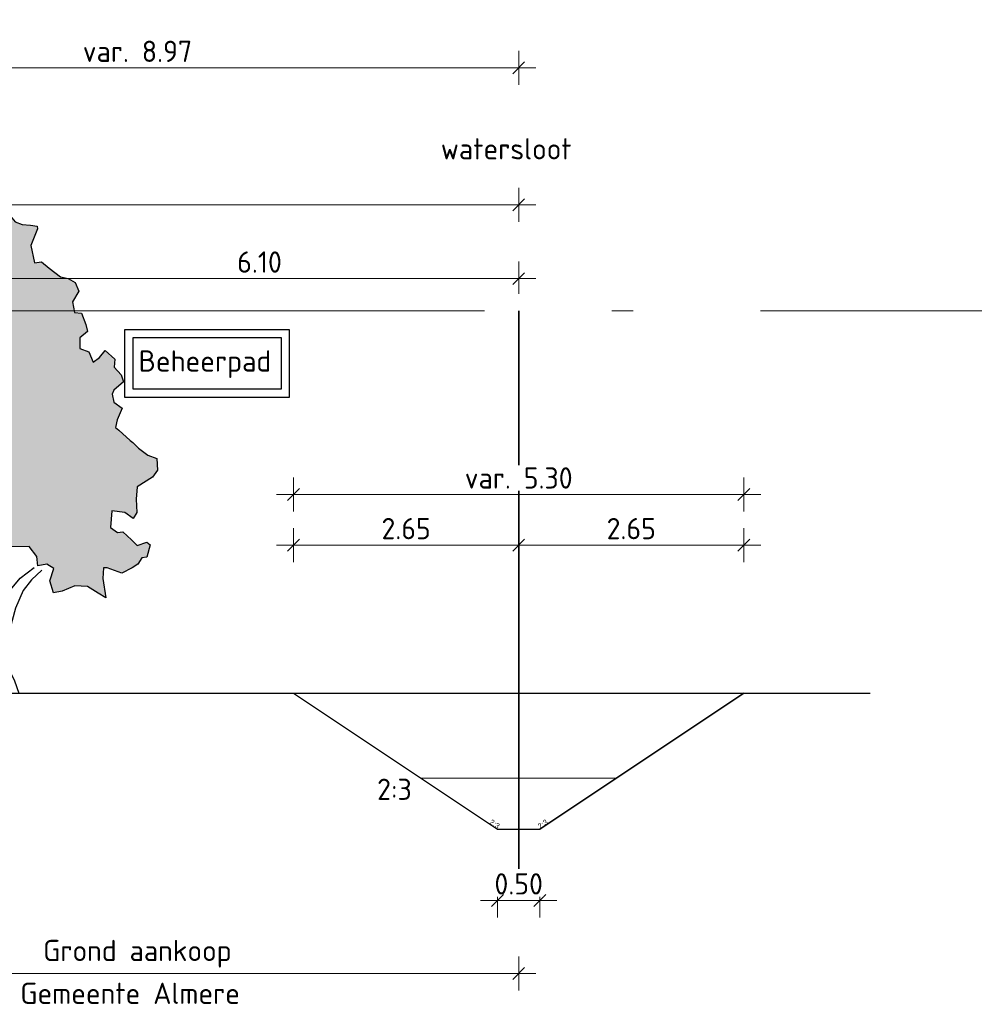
# Model space of a CAD drawing. Header units: metres. Extents: x 149234 to 159511, y 484155 to 486733.
# Tile 80 of 92: x 159361 to 159372, y 484428 to 484440. Entities that reach past the tile are written whole.
import ezdxf

# ---------------------------------------------------------------- set-up
doc = ezdxf.new("R2010")
doc.units = ezdxf.units.M
doc.linetypes.add('AL-NAP_LIJN', pattern=[15.25, 12, -1.5, 0.25, -1.5])
doc.layers.get('0').update_dxf_attribs({"lineweight": 25})
doc.layers.get('Defpoints').update_dxf_attribs({"color": 211, "lineweight": 25})
for name, color, linetype, lineweight in [('N-WE-GR-BOOM-1e-A', 90, 'Continuous', 25), ('N-WE-GR-BOOM-1e-SD', 90, 'Continuous', 25), ('N-WE-VH-KANTVERHARDING-G', 7, 'Continuous', 30), ('X-XX-AL-M', 7, 'Continuous', 18), ('X-XX-AL-NAP-G', 7, 'AL-NAP_LIJN', 18), ('X-XX-AL-PROFIEL-B-G', 7, 'Continuous', 25), ('X-XX-AL-PROFIELEN_NIEUWE-G', 7, 'Continuous', 35), ('X-XX-AL-T25', 7, 'Continuous', 25)]:
    doc.layers.add(name, color=color, linetype=linetype, lineweight=lineweight)
doc.layers.add('N-WE-KG-GRENS_POLDERWEG-G', color=7, linetype='KG-PERCEEL', lineweight=35, true_color=0x0000e6)
doc.layers.add('N-WE-RI-VACUUMLEIDING-G', color=1, linetype='RI-VACUUM', lineweight=35, true_color=0xff0000)
doc.styles.add('Civitas Arial', font='arial.ttf')
doc.styles.add('NLCS-ISO-M100-T25', font='NLCS-ISO.ttf')
doc.styles.get("Standard").update_dxf_attribs({"font": 'NLCS-ISO.ttf'})
doc.linetypes.add('KG-PERCEEL', pattern='A,5.5,-2,["P",Standard,S=1.8,R=0,X=-0.5,Y=-0.9],-2,5.5,-2,[5,NLCS.shx,S=0.75,R=0,X=0,Y=0],-2', length=19)
doc.linetypes.add('RI-VACUUM', pattern='A,7,-2,["V",Standard,S=1.8,R=0,X=-0.5,Y=-0.9],-2,7,-2,[102,NLCS.shx,S=1,R=180,X=0,Y=0],-2', length=22)
doc.dimstyles.new('NLCS-M100-T25-SCHRAP-X_L2_H1', dxfattribs={"dimscale": 0.1, "dimtxt": 2.5, "dimasz": 1.4, "dimexe": 2, "dimexo": 2, "dimgap": 0.7, "dimtad": 1, "dimzin": 0, "dimdsep": 46, "dimtxsty": 'NLCS-ISO-M100-T25', "dimblk": 'OBLIQUE', "dimcen": 0, "dimdle": 2, "dimclrd": 256, "dimclre": 256, "dimclrt": 256, "dimadec": 1, "dimazin": 0, "dimtfac": 1, "dimtofl": 0, "dimtmove": 1, "dimatfit": 0, "dimldrblk": 'OBLIQUE', "dimfxl": 2, "dimfxlon": 1, "dimtfill": 1, "dimtfillclr": 254, "dimtolj": 1, "dimtzin": 0, "dimlwd": 18, "dimlwe": 18, "dimarcsym": 0})

# ---------------------------------------------------------------- blocks, each defined once
blk = doc.blocks.new('_Oblique')
at = {"color": 0, "linetype": 'ByBlock', "lineweight": -2}
blk.add_line((-0.5, -0.5), (0.5, 0.5), dxfattribs=at)
blk = doc.blocks.new('*D239')
at = {"layer": 'Defpoints', "color": 0, "transparency": 16777216}
for p in [(159357.459, 484431.775), (159366.434, 484429.992), (159366.434, 484428.759)]:
    blk.add_point(p, dxfattribs=at)
at = {"layer": 'N-WE-RI-VACUUMLEIDING-G', "linetype": 'Continuous', "lineweight": 18, "transparency": 16777216}
for p, q in [((159357.459, 484428.959), (159357.459, 484428.559)), ((159366.434, 484428.959), (159366.434, 484428.559)), ((159357.259, 484428.759), (159366.634, 484428.759))]:
    blk.add_line(p, q, dxfattribs=at)
at = {"layer": 'N-WE-RI-VACUUMLEIDING-G', "lineweight": 18, "transparency": 16777216, "xscale": 0.14, "yscale": 0.14, "zscale": 0.14, "rotation": 180}
blk.add_blockref('_Oblique', (159357.459, 484428.759), dxfattribs=at)
at = {"layer": 'N-WE-RI-VACUUMLEIDING-G', "lineweight": 18, "transparency": 16777216, "xscale": 0.14, "yscale": 0.14, "zscale": 0.14}
blk.add_blockref('_Oblique', (159366.434, 484428.759), dxfattribs=at)
at = {"layer": 'N-WE-RI-VACUUMLEIDING-G', "transparency": 16777216, "insert": (159361.947, 484428.992), "char_height": 0.25, "attachment_point": 5, "style": 'NLCS-ISO-M100-T25', "bg_fill": 3, "box_fill_scale": 1.1, "bg_fill_color": 256, "bg_fill_true_color": 13158600, "bg_fill_transparency": 0}
blk.add_mtext('\\A1;Grond aankoop', dxfattribs=at)
blk = doc.blocks.new('*D240')
at = {"layer": 'Defpoints', "color": 0, "transparency": 16777216}
for p in [(159366.434, 484439.417), (159357.459, 484436.559), (159366.434, 484436.559)]:
    blk.add_point(p, dxfattribs=at)
at = {"layer": 'X-XX-AL-PROFIELEN_NIEUWE-G', "linetype": 'Continuous', "lineweight": 18, "transparency": 16777216}
for p, q in [((159357.459, 484439.217), (159357.459, 484439.617)), ((159366.434, 484439.217), (159366.434, 484439.617)), ((159357.259, 484439.417), (159366.634, 484439.417))]:
    blk.add_line(p, q, dxfattribs=at)
at = {"layer": 'X-XX-AL-PROFIELEN_NIEUWE-G', "lineweight": 18, "transparency": 16777216, "xscale": 0.14, "yscale": 0.14, "zscale": 0.14, "rotation": 180}
blk.add_blockref('_Oblique', (159357.459, 484439.417), dxfattribs=at)
at = {"layer": 'X-XX-AL-PROFIELEN_NIEUWE-G', "lineweight": 18, "transparency": 16777216, "xscale": 0.14, "yscale": 0.14, "zscale": 0.14}
blk.add_blockref('_Oblique', (159366.434, 484439.417), dxfattribs=at)
at = {"layer": 'X-XX-AL-PROFIELEN_NIEUWE-G', "transparency": 16777216, "insert": (159361.947, 484439.612), "char_height": 0.25, "attachment_point": 5, "style": 'NLCS-ISO-M100-T25', "bg_fill": 3, "box_fill_scale": 1.1, "bg_fill_color": 256, "bg_fill_true_color": 13158600, "bg_fill_transparency": 0}
blk.add_mtext('\\A1;var. 8.97', dxfattribs=at)
blk = doc.blocks.new('*U314')
blk.add_line((3, 2), (0.6, 0.4))
at = {"layer": 'Defpoints', "color": 6, "style": 'Civitas Arial'}
blk.add_text('2:3', height=0.0625, rotation=33.6901, dxfattribs=at).set_placement((0.6, 0.4))
blk = doc.blocks.new('*U313')
blk.add_line((-3, 2), (-0.6, 0.4))
at = {"layer": 'Defpoints', "color": 6, "style": 'Civitas Arial'}
blk.add_text('2:3', height=0.0625, rotation=326.3099, dxfattribs=at).set_placement((-0.7, 0.467))
blk = doc.blocks.new('*D312')
at = {"layer": 'Defpoints', "color": 0, "transparency": 16777216}
for p in [(159366.184, 484430.459), (159366.684, 484430.459)]:
    blk.add_point(p, dxfattribs=at)
at = {"layer": 'X-XX-AL-M', "linetype": 'Continuous', "lineweight": 18, "transparency": 16777216}
for p, q in [((159366.184, 484429.819), (159366.184, 484429.419)), ((159366.684, 484429.819), (159366.684, 484429.419)), ((159365.984, 484429.619), (159366.884, 484429.619))]:
    blk.add_line(p, q, dxfattribs=at)
at = {"layer": 'X-XX-AL-M', "transparency": 16777216, "insert": (159366.434, 484429.814), "char_height": 0.25, "attachment_point": 5, "style": 'NLCS-ISO-M100-T25', "bg_fill": 3, "box_fill_scale": 1.1, "bg_fill_color": 256, "bg_fill_true_color": 13158600, "bg_fill_transparency": 0}
blk.add_mtext('\\A1;0.50', dxfattribs=at)
at = {"layer": 'Defpoints', "color": 0, "transparency": 16777216}
blk.add_point((159366.684, 484429.619), dxfattribs=at)
at = {"layer": 'X-XX-AL-M', "lineweight": 18, "transparency": 16777216, "xscale": 0.14, "yscale": 0.14, "zscale": 0.14, "rotation": 180}
blk.add_blockref('_Oblique', (159366.184, 484429.619), dxfattribs=at)
at = {"layer": 'X-XX-AL-M', "lineweight": 18, "transparency": 16777216, "xscale": 0.14, "yscale": 0.14, "zscale": 0.14}
blk.add_blockref('_Oblique', (159366.684, 484429.619), dxfattribs=at)
blk = doc.blocks.new('*D309')
at = {"layer": 'Defpoints', "color": 0, "transparency": 16777216}
for p in [(159366.434, 484433.8), (159363.784, 484432.059), (159366.434, 484432.039)]:
    blk.add_point(p, dxfattribs=at)
at = {"layer": 'X-XX-AL-M', "linetype": 'Continuous', "lineweight": 18, "transparency": 16777216}
for p, q in [((159363.784, 484433.6), (159363.784, 484434)), ((159366.434, 484433.6), (159366.434, 484434)), ((159363.584, 484433.8), (159366.634, 484433.8))]:
    blk.add_line(p, q, dxfattribs=at)
at = {"layer": 'X-XX-AL-M', "lineweight": 18, "transparency": 16777216, "xscale": 0.14, "yscale": 0.14, "zscale": 0.14, "rotation": 180}
blk.add_blockref('_Oblique', (159363.784, 484433.8), dxfattribs=at)
at = {"layer": 'X-XX-AL-M', "lineweight": 18, "transparency": 16777216, "xscale": 0.14, "yscale": 0.14, "zscale": 0.14}
blk.add_blockref('_Oblique', (159366.434, 484433.8), dxfattribs=at)
at = {"layer": 'X-XX-AL-M', "transparency": 16777216, "insert": (159365.109, 484433.995), "char_height": 0.25, "attachment_point": 5, "style": 'NLCS-ISO-M100-T25', "bg_fill": 3, "box_fill_scale": 1.1, "bg_fill_color": 256, "bg_fill_true_color": 13158600, "bg_fill_transparency": 0}
blk.add_mtext('\\A1;2.65', dxfattribs=at)
blk = doc.blocks.new('*D310')
at = {"layer": 'Defpoints', "color": 0, "transparency": 16777216}
for p in [(159369.084, 484433.8), (159369.084, 484432.059), (159366.434, 484432.039)]:
    blk.add_point(p, dxfattribs=at)
at = {"layer": 'X-XX-AL-M', "linetype": 'Continuous', "lineweight": 18, "transparency": 16777216}
for p, q in [((159366.434, 484433.6), (159366.434, 484434)), ((159369.084, 484433.6), (159369.084, 484434)), ((159366.234, 484433.8), (159369.284, 484433.8))]:
    blk.add_line(p, q, dxfattribs=at)
at = {"layer": 'X-XX-AL-M', "lineweight": 18, "transparency": 16777216, "xscale": 0.14, "yscale": 0.14, "zscale": 0.14, "rotation": 180}
blk.add_blockref('_Oblique', (159366.434, 484433.8), dxfattribs=at)
at = {"layer": 'X-XX-AL-M', "lineweight": 18, "transparency": 16777216, "xscale": 0.14, "yscale": 0.14, "zscale": 0.14}
blk.add_blockref('_Oblique', (159369.084, 484433.8), dxfattribs=at)
at = {"layer": 'X-XX-AL-M', "transparency": 16777216, "insert": (159367.759, 484433.995), "char_height": 0.25, "attachment_point": 5, "style": 'NLCS-ISO-M100-T25', "bg_fill": 3, "box_fill_scale": 1.1, "bg_fill_color": 256, "bg_fill_true_color": 13158600, "bg_fill_transparency": 0}
blk.add_mtext('\\A1;2.65', dxfattribs=at)
blk = doc.blocks.new('*D311')
at = {"layer": 'Defpoints', "color": 0, "transparency": 16777216}
for p in [(159369.084, 484434.396), (159363.784, 484432.059), (159369.084, 484432.059)]:
    blk.add_point(p, dxfattribs=at)
at = {"layer": 'X-XX-AL-M', "linetype": 'Continuous', "lineweight": 18, "transparency": 16777216}
for p, q in [((159363.784, 484434.196), (159363.784, 484434.596)), ((159369.084, 484434.196), (159369.084, 484434.596)), ((159363.584, 484434.396), (159369.284, 484434.396))]:
    blk.add_line(p, q, dxfattribs=at)
at = {"layer": 'X-XX-AL-M', "lineweight": 18, "transparency": 16777216, "xscale": 0.14, "yscale": 0.14, "zscale": 0.14, "rotation": 180}
blk.add_blockref('_Oblique', (159363.784, 484434.396), dxfattribs=at)
at = {"layer": 'X-XX-AL-M', "lineweight": 18, "transparency": 16777216, "xscale": 0.14, "yscale": 0.14, "zscale": 0.14}
blk.add_blockref('_Oblique', (159369.084, 484434.396), dxfattribs=at)
at = {"layer": 'X-XX-AL-M', "transparency": 16777216, "insert": (159366.434, 484434.591), "char_height": 0.25, "attachment_point": 5, "style": 'NLCS-ISO-M100-T25', "bg_fill": 3, "box_fill_scale": 1.1, "bg_fill_color": 256, "bg_fill_true_color": 13158600, "bg_fill_transparency": 0}
blk.add_mtext('\\A1;var. 5.30', dxfattribs=at)
blk = doc.blocks.new('*D315')
at = {"layer": 'Defpoints', "color": 0, "transparency": 16777216}
for p in [(159366.434, 484437.806), (159347.434, 484436.559), (159366.434, 484436.559)]:
    blk.add_point(p, dxfattribs=at)
at = {"layer": 'X-XX-AL-M', "linetype": 'Continuous', "lineweight": 18, "transparency": 16777216}
for p, q in [((159347.434, 484437.606), (159347.434, 484438.006)), ((159366.434, 484437.606), (159366.434, 484438.006)), ((159347.234, 484437.806), (159366.634, 484437.806))]:
    blk.add_line(p, q, dxfattribs=at)
at = {"layer": 'X-XX-AL-M', "lineweight": 18, "transparency": 16777216, "xscale": 0.14, "yscale": 0.14, "zscale": 0.14, "rotation": 180}
blk.add_blockref('_Oblique', (159347.434, 484437.806), dxfattribs=at)
at = {"layer": 'X-XX-AL-M', "lineweight": 18, "transparency": 16777216, "xscale": 0.14, "yscale": 0.14, "zscale": 0.14}
blk.add_blockref('_Oblique', (159366.434, 484437.806), dxfattribs=at)
at = {"layer": 'X-XX-AL-M', "transparency": 16777216, "insert": (159356.934, 484438.001), "char_height": 0.25, "attachment_point": 5, "style": 'NLCS-ISO-M100-T25', "bg_fill": 3, "box_fill_scale": 1.1, "bg_fill_color": 256, "bg_fill_true_color": 13158600, "bg_fill_transparency": 0}
blk.add_mtext('\\A1;19.00', dxfattribs=at)
blk = doc.blocks.new('SGR-BOOM_S01_V_ZIJ-D')
at = {"layer": 'N-WE-GR-BOOM-1e-A', "transparency": 33554585}
h = blk.add_hatch(color=256, dxfattribs=at)
h.dxf.hatch_style = 1
h.set_gradient(color1=(88, 186, 72), tint=1)
h.paths.add_polyline_path([(-1.056, 11.496), (-0.874, 11.68), (-0.792, 11.622), (-0.684, 11.475), (-0.477, 11.294), (-0.312, 11.337), (-0.253, 11.231), (-0.105, 11.091), (0.102, 11.028), (0.349, 11.012), (0.538, 10.99), (0.556, 10.931), (0.353, 10.535), (0.462, 10.124), (0.668, 10.149), (0.893, 10.004), (1.224, 9.8), (1.454, 9.761), (1.661, 9.663), (1.763, 9.457), (1.582, 9.209), (1.643, 8.962), (1.849, 8.94), (1.975, 8.676), (2.018, 8.511), (1.795, 8.362), (1.797, 8.115), (2.062, 8.035), (2.188, 7.789), (2.376, 7.896), (2.539, 8.062), (2.829, 7.858), (2.807, 7.67), (3.015, 7.489), (3.081, 7.325), (2.794, 7.134), (2.753, 7.034), (2.796, 6.845), (3.044, 6.706), (2.899, 6.434), (2.842, 6.251), (2.942, 6.187), (3.274, 5.943), (3.357, 5.902), (3.523, 5.762), (3.795, 5.599), (4.06, 5.519), (4.086, 5.248), (3.94, 5.082), (3.489, 4.855), (3.45, 4.566), (3.476, 4.254), (3.371, 4.112), (3.122, 4.252), (2.734, 4.29), (2.695, 3.901), (2.902, 3.779), (3.067, 3.798), (3.316, 3.611), (3.482, 3.471), (3.77, 3.556), (3.87, 3.492), (3.772, 3.203), (3.625, 3.184), (3.503, 3.036), (3.339, 2.952), (3.033, 2.826), (2.597, 2.946), (2.497, 2.946), (2.475, 2.698), (2.561, 2.246), (2.337, 2.35), (2.023, 2.512), (1.652, 2.527), (1.282, 2.4), (1.018, 2.357), (0.91, 2.645), (1.031, 2.934), (0.824, 3.038), (0.559, 2.995), (0.534, 3.219), (0.303, 3.447), (-0.274, 3.442), (-0.497, 3.358), (-0.618, 2.986), (-0.906, 2.86), (-1.193, 2.793), (-1.315, 2.568), (-1.354, 2.256), (-1.624, 2.154), (-1.931, 2.21), (-2.175, 1.879), (-2.504, 1.694), (-2.669, 1.816), (-3.066, 2.019), (-3.33, 1.952), (-3.536, 2.015), (-3.622, 2.427), (-3.376, 2.593), (-3.278, 2.818), (-3.279, 3.006), (-3.544, 2.981), (-3.61, 3.169), (-3.752, 3.25), (-3.981, 3.207), (-4.247, 3.328), (-4.249, 3.535), (-4.086, 3.724), (-3.988, 4.013), (-4.048, 4.195), (-4.115, 4.483), (-3.869, 4.633), (-3.682, 4.817), (-3.684, 5.046), (-3.891, 5.145), (-3.933, 5.333), (-3.958, 5.515), (-4.061, 5.826), (-3.854, 5.787), (-3.691, 5.912), (-3.798, 6.117), (-3.758, 6.3), (-3.595, 6.425), (-3.572, 6.59), (-3.657, 6.818), (-3.782, 7.024), (-3.701, 7.207), (-3.519, 7.291), (-3.497, 7.456), (-3.482, 7.827), (-3.73, 7.948), (-3.832, 8.136), (-3.485, 8.239), (-3.297, 8.281), (-3.115, 8.348), (-2.868, 8.432), (-2.745, 8.392), (-2.64, 8.575), (-2.642, 8.846), (-2.477, 8.847), (-2.336, 8.889), (-2.479, 9.053), (-2.523, 9.383), (-2.359, 9.507), (-2.179, 9.815), (-2.222, 10.085), (-1.993, 10.128), (-1.911, 10.212), (-2.036, 10.334), (-2.143, 10.475), (-1.955, 10.582), (-1.626, 10.644), (-1.402, 10.628), (-1.197, 10.753), (-1.239, 10.876), (-1.405, 10.975), (-1.177, 11.165), (-1.036, 11.266)])
at = {"lineweight": 30}
for p, q in [((-0.233, 3.442), (-0.229, 2.989)), ((-0.573, 2.492), (-0.641, 2.945)), ((-0.229, 2.989), (-0.285, 2.553)), ((0.044, 2.703), (0.454, 2.953)), ((0.684, 2.89), (0.374, 2.664)), ((-0.285, 2.553), (-0.243, 2.43)), ((-0.243, 2.43), (0.044, 2.703)), ((0.374, 2.664), (0.128, 2.415)), ((-1.314, 2.445), (-1.09, 2.364)), ((-1.09, 2.364), (-0.693, 2.079)), ((-0.693, 2.079), (-0.573, 2.492)), ((0.128, 2.415), (-0.098, 2.001)), ((-1.378, 2.256), (-1.064, 2.093)), ((-1.064, 2.093), (-0.774, 1.848)), ((-0.098, 2.001), (-0.259, 1.505)), ((-0.774, 1.848), (-0.648, 1.502)), ((-0.648, 1.502), (-0.667, 0.925)), ((-0.259, 1.505), (-0.296, 0.904)), ((-0.667, 0.925), (-0.846, 0.488)), ((-0.296, 0.904), (-0.227, 0.452)), ((-0.846, 0.488), (-1.08, 0)), ((-0.227, 0.452), (-0.126, 0.287)), ((-0.126, 0.287), (0, 0)), ((-1.08, 0), (0, 0))]:
    blk.add_line(p, q, dxfattribs=at)
at = {"lineweight": 30, "flags": 128}
blk.add_lwpolyline([(-1.056, 11.496), (-0.874, 11.68), (-0.792, 11.622), (-0.684, 11.475), (-0.477, 11.294), (-0.312, 11.337), (-0.253, 11.231), (-0.105, 11.091), (0.102, 11.028), (0.349, 11.012), (0.538, 10.99), (0.556, 10.931), (0.353, 10.535), (0.462, 10.124), (0.668, 10.149), (0.893, 10.004), (1.224, 9.8), (1.454, 9.761), (1.661, 9.663), (1.763, 9.457), (1.582, 9.209), (1.643, 8.962), (1.849, 8.94), (1.975, 8.676), (2.018, 8.511), (1.795, 8.362), (1.797, 8.115), (2.062, 8.035), (2.188, 7.789), (2.376, 7.896), (2.539, 8.062), (2.829, 7.858), (2.807, 7.67), (3.015, 7.489), (3.081, 7.325), (2.794, 7.134), (2.753, 7.034), (2.796, 6.845), (3.044, 6.706), (2.899, 6.434), (2.842, 6.251), (2.942, 6.187), (3.274, 5.943), (3.357, 5.902), (3.523, 5.762), (3.795, 5.599), (4.06, 5.519), (4.086, 5.248), (3.94, 5.082), (3.489, 4.855), (3.45, 4.566), (3.476, 4.254), (3.371, 4.112), (3.122, 4.252), (2.734, 4.29), (2.695, 3.901), (2.902, 3.779), (3.067, 3.798), (3.316, 3.611), (3.482, 3.471), (3.77, 3.556), (3.87, 3.492), (3.772, 3.203), (3.625, 3.184), (3.503, 3.036), (3.339, 2.952), (3.033, 2.826), (2.597, 2.946), (2.497, 2.946), (2.475, 2.698), (2.561, 2.246), (2.337, 2.35), (2.023, 2.512), (1.652, 2.527), (1.282, 2.4), (1.018, 2.357), (0.91, 2.645), (1.031, 2.934), (0.824, 3.038), (0.559, 2.995), (0.534, 3.219), (0.303, 3.447), (-0.274, 3.442), (-0.497, 3.358), (-0.618, 2.986), (-0.906, 2.86), (-1.193, 2.793), (-1.315, 2.568), (-1.354, 2.256), (-1.624, 2.154), (-1.931, 2.21), (-2.175, 1.879), (-2.504, 1.694), (-2.669, 1.816), (-3.066, 2.019), (-3.33, 1.952), (-3.536, 2.015), (-3.622, 2.427), (-3.376, 2.593), (-3.278, 2.818), (-3.279, 3.006), (-3.544, 2.981), (-3.61, 3.169), (-3.752, 3.25), (-3.981, 3.207), (-4.247, 3.328), (-4.249, 3.535), (-4.086, 3.724), (-3.988, 4.013), (-4.048, 4.195), (-4.115, 4.483), (-3.869, 4.633), (-3.682, 4.817), (-3.684, 5.046), (-3.891, 5.145), (-3.933, 5.333), (-3.958, 5.515), (-4.061, 5.826), (-3.854, 5.787), (-3.691, 5.912), (-3.798, 6.117), (-3.758, 6.3), (-3.595, 6.425), (-3.572, 6.59), (-3.657, 6.818), (-3.782, 7.024), (-3.701, 7.207), (-3.519, 7.291), (-3.497, 7.456), (-3.482, 7.827), (-3.73, 7.948), (-3.832, 8.136), (-3.485, 8.239), (-3.297, 8.281), (-3.115, 8.348), (-2.868, 8.432), (-2.745, 8.392), (-2.64, 8.575), (-2.642, 8.846), (-2.477, 8.847), (-2.336, 8.889), (-2.479, 9.053), (-2.523, 9.383), (-2.359, 9.507), (-2.179, 9.815), (-2.222, 10.085), (-1.993, 10.128), (-1.911, 10.212), (-2.036, 10.334), (-2.143, 10.475), (-1.955, 10.582), (-1.626, 10.644), (-1.402, 10.628), (-1.197, 10.753), (-1.239, 10.876), (-1.405, 10.975), (-1.177, 11.165), (-1.036, 11.266)], close=True, dxfattribs=at)
at = {"layer": 'Defpoints'}
blk.add_line((-0.54, -0.316), (-0.54, 0.979), dxfattribs=at)
blk = doc.blocks.new('*D464')
at = {"layer": 'Defpoints', "color": 0, "transparency": 16777216}
for p in [(159366.434, 484436.937), (159366.434, 484436.559), (159360.334, 484432.549)]:
    blk.add_point(p, dxfattribs=at)
at = {"layer": 'N-WE-GR-BOOM-1e-SD', "linetype": 'Continuous', "lineweight": 18, "transparency": 16777216}
for p, q in [((159360.334, 484436.737), (159360.334, 484437.137)), ((159366.434, 484436.759), (159366.434, 484437.137)), ((159360.134, 484436.937), (159366.634, 484436.937))]:
    blk.add_line(p, q, dxfattribs=at)
at = {"layer": 'N-WE-GR-BOOM-1e-SD', "lineweight": 18, "transparency": 16777216, "xscale": 0.14, "yscale": 0.14, "zscale": 0.14, "rotation": 180}
blk.add_blockref('_Oblique', (159360.334, 484436.937), dxfattribs=at)
at = {"layer": 'N-WE-GR-BOOM-1e-SD', "lineweight": 18, "transparency": 16777216, "xscale": 0.14, "yscale": 0.14, "zscale": 0.14}
blk.add_blockref('_Oblique', (159366.434, 484436.937), dxfattribs=at)
at = {"layer": 'N-WE-GR-BOOM-1e-SD', "transparency": 16777216, "insert": (159363.384, 484437.132), "char_height": 0.25, "attachment_point": 5, "style": 'NLCS-ISO-M100-T25', "bg_fill": 3, "box_fill_scale": 1.1, "bg_fill_color": 256, "bg_fill_true_color": 13158600, "bg_fill_transparency": 0}
blk.add_mtext('\\A1;6.10', dxfattribs=at)

msp = doc.modelspace()

# ---------------------------------------------------------------- linework, layer by layer
at = {"layer": 'N-WE-KG-GRENS_POLDERWEG-G'}
msp.add_line((159366.434, 484436.559), (159366.434, 484429.992), dxfattribs=at)
at = {"layer": 'X-XX-AL-NAP-G'}
for p, q in [((159003.28, 484436.559), (159511.076, 484436.559)), ((159329.996, 484436.559), (159362.049, 484436.559))]:
    msp.add_line(p, q, dxfattribs=at)
at = {"layer": 'X-XX-AL-PROFIEL-B-G', "flags": 128}
msp.add_lwpolyline([(159357.459, 484432.347), (159359.488, 484432.059), (159370.571, 484432.059)], dxfattribs=at)

# ---------------------------------------------------------------- block references
at = {"layer": 'N-WE-GR-BOOM-1e-SD', "xscale": 0.4, "yscale": 0.5, "zscale": 0.5}
msp.add_blockref('SGR-BOOM_S01_V_ZIJ-D', (159360.55, 484432.059), dxfattribs=at)

# ---------------------------------------------------------------- texts
at = {"layer": 'N-WE-RI-VACUUMLEIDING-G', "style": 'NLCS-ISO-M100-T25'}
msp.add_text('Gemeente Almere', height=0.25, dxfattribs=at).set_placement((159360.568, 484428.401))
at = {"layer": 'X-XX-AL-PROFIELEN_NIEUWE-G', "style": 'NLCS-ISO-M100-T25'}
msp.add_text('watersloot', height=0.25, dxfattribs=at).set_placement((159365.517, 484438.34))

# ---------------------------------------------------------------- next in the draw order: dimensions: what is measured, and where the dimension line sits
at = {"layer": 'N-WE-RI-VACUUMLEIDING-G'}
dim = msp.add_linear_dim(base=(159366.434, 484428.759), p1=(159357.459, 484431.775), p2=(159366.434, 484429.992), text='Grond aankoop', dimstyle='NLCS-M100-T25-SCHRAP-X_L2_H1', dxfattribs=at)
dim.commit()
dim.dimension.update_dxf_attribs({"geometry": '*D239', "text_midpoint": (159361.947, 484428.992)})
at = {"layer": 'X-XX-AL-PROFIELEN_NIEUWE-G'}
dim = msp.add_linear_dim(base=(159366.43428, 484439.41653), p1=(159357.45932, 484436.55935), p2=(159366.43428, 484436.55935), text='var. <>', dimstyle='NLCS-M100-T25-SCHRAP-X_L2_H1', dxfattribs=at)
dim.commit()
dim.dimension.update_dxf_attribs({"geometry": '*D240', "text_midpoint": (159361.9468, 484439.61153)})

# ---------------------------------------------------------------- next in the draw order: linework, layer by layer
at = {"layer": 'N-WE-VH-KANTVERHARDING-G', "lineweight": 30, "flags": 128}
msp.add_lwpolyline([(159363.784, 484432.059), (159366.184, 484430.459), (159366.684, 484430.459), (159369.084, 484432.059)], dxfattribs=at)
at = {"layer": 'N-WE-VH-KANTVERHARDING-G', "flags": 128}
msp.add_lwpolyline([(159366.184, 484430.459), (159366.684, 484430.459)], dxfattribs=at)
at = {"layer": 'X-XX-AL-NAP-G'}
msp.add_line((159365.284, 484431.059), (159367.584, 484431.059), dxfattribs=at)

# ---------------------------------------------------------------- next in the draw order: block references
at = {"layer": 'N-WE-VH-KANTVERHARDING-G'}
for name, p in [('*U313', (159366.784, 484430.059)), ('*U314', (159366.084, 484430.059))]:
    msp.add_blockref(name, p, dxfattribs=at)

# ---------------------------------------------------------------- next in the draw order: texts
at = {"layer": 'X-XX-AL-T25', "style": 'NLCS-ISO-M100-T25'}
msp.add_text('2:3', height=0.25, dxfattribs=at).set_placement((159364.768, 484430.802))

# ---------------------------------------------------------------- next in the draw order: dimensions: what is measured, and where the dimension line sits
at = {"layer": 'N-WE-GR-BOOM-1e-SD'}
dim = msp.add_linear_dim(base=(159366.434, 484436.937), p1=(159360.334, 484432.549), p2=(159366.434, 484436.559), dimstyle='NLCS-M100-T25-SCHRAP-X_L2_H1', dxfattribs=at)
dim.commit()
dim.dimension.update_dxf_attribs({"geometry": '*D464', "text_midpoint": (159363.384, 484437.132)})

# ---------------------------------------------------------------- next in the draw order: linework, layer by layer
at = {"layer": 'X-XX-AL-T25', "color": 240, "true_color": 0xed1f24}
for points in [[(159361.799, 484436.34), (159363.734, 484436.34), (159363.734, 484435.538), (159361.799, 484435.538)], [(159361.896, 484436.243), (159363.637, 484436.243), (159363.637, 484435.635), (159361.896, 484435.635)]]:
    msp.add_lwpolyline(points, close=True, dxfattribs=at)

# ---------------------------------------------------------------- next in the draw order: texts
at = {"layer": 'X-XX-AL-T25', "color": 240, "true_color": 0xed1f24, "style": 'NLCS-ISO-M100-T25'}
msp.add_text('Beheerpad', height=0.25, dxfattribs=at).set_placement((159361.961, 484435.843))

# ---------------------------------------------------------------- next in the draw order: dimensions: what is measured, and where the dimension line sits
at = {"layer": 'X-XX-AL-M'}
for base, p1, p2, picture, middle in [((159366.434, 484437.806), (159347.434, 484436.559), (159366.434, 484436.559), '*D315', (159356.934, 484438.001)), ((159366.434, 484433.8), (159363.784, 484432.059), (159366.434, 484432.039), '*D309', (159365.109, 484433.995))]:
    dim = msp.add_linear_dim(base=base, p1=p1, p2=p2, dimstyle='NLCS-M100-T25-SCHRAP-X_L2_H1', dxfattribs=at)
    dim.commit()
    dim.dimension.update_dxf_attribs({"geometry": picture, "text_midpoint": middle})
dim = msp.add_linear_dim(base=(159366.684, 484429.619), p1=(159366.184, 484430.459), p2=(159366.684, 484430.459), dimstyle='NLCS-M100-T25-SCHRAP-X_L2_H1', dxfattribs=at)
dim.commit()
dim.dimension.update_dxf_attribs({"geometry": '*D312', "text_midpoint": (159366.434, 484429.619), "dimtype": 160})

# ---------------------------------------------------------------- next in the draw order: dimensions: what is measured, and where the dimension line sits
dim = msp.add_linear_dim(base=(159369.084, 484433.8), p1=(159366.434, 484432.039), p2=(159369.084, 484432.059), dimstyle='NLCS-M100-T25-SCHRAP-X_L2_H1', dxfattribs=at)
dim.commit()
dim.dimension.update_dxf_attribs({"geometry": '*D310', "text_midpoint": (159367.759, 484433.995)})

# ---------------------------------------------------------------- next in the draw order: dimensions: what is measured, and where the dimension line sits
dim = msp.add_linear_dim(base=(159369.084, 484434.396), p1=(159363.784, 484432.059), p2=(159369.084, 484432.059), text='var. <>', dimstyle='NLCS-M100-T25-SCHRAP-X_L2_H1', dxfattribs=at)
dim.commit()
dim.dimension.update_dxf_attribs({"geometry": '*D311', "text_midpoint": (159366.434, 484434.591)})

doc.saveas('drawing.dxf')
